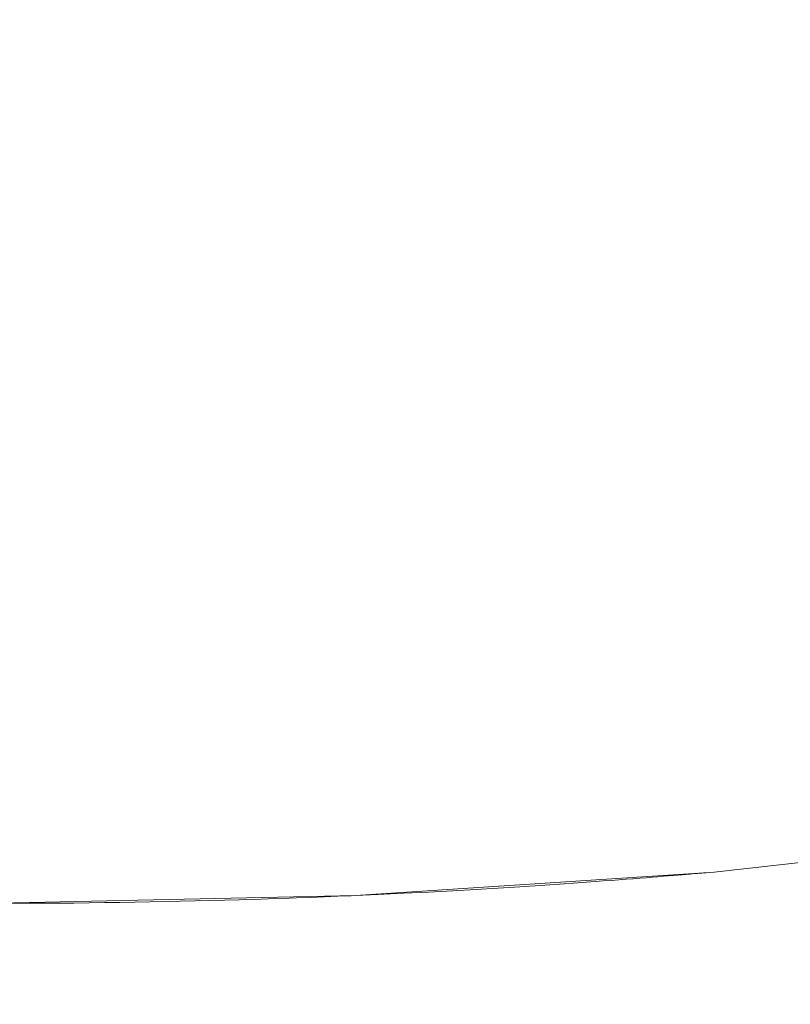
# Model space of a CAD drawing. Header units: millimetres. Extents: x -566 to 589, y -589 to 566.
# Tile 71 of 88: x -500.25 to -496.99, y 464.77 to 468.94. Entities that reach past the tile are written whole.
import ezdxf

# ---------------------------------------------------------------- set-up
doc = ezdxf.new("R2010")
doc.units = ezdxf.units.MM
doc.header["$LTSCALE"] = 50
doc.layers.add('ENERGY LIGHT RTP', color=7, linetype='Continuous', lineweight=5)

msp = doc.modelspace()

# ---------------------------------------------------------------- linework, layer by layer
at = {"layer": 'ENERGY LIGHT RTP', "color": 7, "linetype": 'Continuous', "lineweight": 5, "transparency": 33554687}
for points, invisible_edges in [([(-500.2837, 465.2001, 3878.9993), (-500.2182, 465.2002, 3878.9971), (-500.2182, 534.7998, 3878.9971), (-500.2835, 534.7999, 3878.9993)], 10), ([(-500.2837, 534.7999, 3873.0007), (-500.2182, 534.7998, 3873.0029), (-500.2182, 465.2002, 3873.0029), (-500.2835, 465.2001, 3873.0007)], 10), ([(-500.1528, 465.2006, 3873.0064), (-500.2182, 534.7998, 3873.0029), (-500.1529, 534.7994, 3873.0064)], 9), ([(-500.1528, 465.2006, 3873.0064), (-500.2182, 465.2002, 3873.0029), (-500.2182, 534.7998, 3873.0029)], 10), ([(-500.1528, 534.7994, 3878.9936), (-500.2182, 534.7998, 3878.9971), (-500.2182, 465.2002, 3878.9971)], 10), ([(-500.1528, 534.7994, 3878.9936), (-500.2182, 465.2002, 3878.9971), (-500.1529, 465.2006, 3878.9936)], 9), ([(-500.1529, 465.2006, 3878.9936), (-500.0876, 465.201, 3878.9886), (-500.0876, 534.799, 3878.9886), (-500.1528, 534.7994, 3878.9936)], 10), ([(-500.1529, 534.7994, 3873.0064), (-500.0876, 534.799, 3873.0114), (-500.0876, 465.201, 3873.0114), (-500.1528, 465.2006, 3873.0064)], 10), ([(-500.0224, 465.2015, 3873.0178), (-500.0876, 534.799, 3873.0114), (-500.0225, 534.7985, 3873.0178)], 9), ([(-500.0224, 465.2015, 3873.0178), (-500.0876, 465.201, 3873.0114), (-500.0876, 534.799, 3873.0114)], 10), ([(-500.0224, 534.7985, 3878.9822), (-500.0876, 534.799, 3878.9886), (-500.0876, 465.201, 3878.9886)], 10), ([(-500.0224, 534.7985, 3878.9822), (-500.0876, 465.201, 3878.9886), (-500.0225, 465.2015, 3878.9822)], 9), ([(-500.0225, 465.2015, 3878.9822), (-499.9575, 465.2022, 3878.9743), (-499.9575, 534.7978, 3878.9743), (-500.0224, 534.7985, 3878.9822)], 10), ([(-500.0225, 534.7985, 3873.0178), (-499.9575, 534.7978, 3873.0257), (-499.9575, 465.2022, 3873.0257), (-500.0224, 465.2015, 3873.0178)], 10), ([(-499.9575, 534.7978, 3878.9743), (-499.9575, 465.2022, 3878.9743), (-499.8926, 465.203, 3878.9651)], 9), ([(-499.9575, 465.2022, 3873.0257), (-499.9575, 534.7978, 3873.0257), (-499.8926, 534.797, 3873.0349)], 9), ([(-499.8927, 534.797, 3878.9651), (-499.9575, 534.7978, 3878.9743), (-499.8926, 465.203, 3878.9651)], 10), ([(-499.8927, 465.203, 3873.0349), (-499.9575, 465.2022, 3873.0257), (-499.8926, 534.797, 3873.0349)], 10), ([(-499.8926, 465.203, 3878.9651), (-499.8281, 465.2039, 3878.9544), (-499.8281, 534.7961, 3878.9544), (-499.8927, 534.797, 3878.9651)], 10), ([(-499.8926, 534.797, 3873.0349), (-499.8281, 534.7961, 3873.0456), (-499.8281, 465.2039, 3873.0456), (-499.8927, 465.203, 3873.0349)], 10), ([(-499.8281, 534.7961, 3878.9544), (-499.8281, 465.2039, 3878.9544), (-499.7637, 465.2049, 3878.9423)], 9), ([(-499.8281, 465.2039, 3873.0456), (-499.8281, 534.7961, 3873.0456), (-499.7637, 534.7951, 3873.0577)], 9), ([(-499.7638, 534.7951, 3878.9424), (-499.8281, 534.7961, 3878.9544), (-499.7637, 465.2049, 3878.9423)], 10), ([(-499.7638, 465.2049, 3873.0576), (-499.8281, 465.2039, 3873.0456), (-499.7637, 534.7951, 3873.0577)], 10), ([(-499.7637, 465.2049, 3878.9423), (-499.6997, 465.2061, 3878.9289), (-499.6997, 534.7939, 3878.9289), (-499.7638, 534.7951, 3878.9424)], 10), ([(-499.7637, 534.7951, 3873.0577), (-499.6997, 534.7939, 3873.0711), (-499.6997, 465.2061, 3873.0711), (-499.7638, 465.2049, 3873.0576)], 10), ([(-499.6997, 534.7939, 3878.9289), (-499.6997, 465.2061, 3878.9289), (-499.636, 465.2073, 3878.914)], 9), ([(-499.6997, 465.2061, 3873.0711), (-499.6997, 534.7939, 3873.0711), (-499.636, 534.7927, 3873.086)], 9), ([(-499.6361, 534.7927, 3878.914), (-499.6997, 534.7939, 3878.9289), (-499.636, 465.2073, 3878.914)], 10), ([(-499.6361, 465.2073, 3873.086), (-499.6997, 465.2061, 3873.0711), (-499.636, 534.7927, 3873.086)], 10), ([(-499.636, 465.2073, 3878.914), (-499.5726, 465.2087, 3878.8978), (-499.5726, 534.7913, 3878.8978), (-499.6361, 534.7927, 3878.914)], 10), ([(-499.636, 534.7927, 3873.086), (-499.5726, 534.7913, 3873.1022), (-499.5726, 465.2087, 3873.1022), (-499.6361, 465.2073, 3873.086)], 10), ([(-499.5726, 534.7913, 3878.8978), (-499.5726, 465.2087, 3878.8978), (-499.5096, 465.2101, 3878.8801)], 9), ([(-499.5726, 465.2087, 3873.1022), (-499.5726, 534.7913, 3873.1022), (-499.5096, 534.7899, 3873.1199)], 9), ([(-499.5097, 534.7899, 3878.8802), (-499.5726, 534.7913, 3878.8978), (-499.5096, 465.2101, 3878.8801)], 10), ([(-499.5097, 465.2101, 3873.1198), (-499.5726, 465.2087, 3873.1022), (-499.5096, 534.7899, 3873.1199)], 10), ([(-499.5096, 465.2101, 3878.8801), (-499.4469, 465.2117, 3878.8612), (-499.4469, 534.7883, 3878.8612), (-499.5097, 534.7899, 3878.8802)], 10), ([(-499.5096, 534.7899, 3873.1199), (-499.4469, 534.7883, 3873.1388), (-499.4469, 465.2117, 3873.1388), (-499.5097, 465.2101, 3873.1198)], 10), ([(-499.4469, 534.7883, 3878.8612), (-499.4469, 465.2117, 3878.8612), (-499.3848, 465.2134, 3878.8408)], 9), ([(-499.4469, 465.2117, 3873.1388), (-499.4469, 534.7883, 3873.1388), (-499.3848, 534.7866, 3873.1592)], 9), ([(-499.3848, 534.7866, 3878.8408), (-499.4469, 534.7883, 3878.8612), (-499.3848, 465.2134, 3878.8408)], 10), ([(-499.3848, 465.2134, 3873.1592), (-499.4469, 465.2117, 3873.1388), (-499.3848, 534.7866, 3873.1592)], 10), ([(-499.3848, 465.2134, 3878.8408), (-499.323, 465.2151, 3878.8191), (-499.323, 534.7849, 3878.8191), (-499.3848, 534.7866, 3878.8408)], 10), ([(-499.3848, 534.7866, 3873.1592), (-499.323, 534.7849, 3873.1809), (-499.323, 465.2151, 3873.1809), (-499.3848, 465.2134, 3873.1592)], 10), ([(-499.2617, 465.217, 3873.204), (-499.323, 534.7849, 3873.1809), (-499.2618, 534.783, 3873.204)], 9), ([(-499.2617, 465.217, 3873.204), (-499.323, 465.2151, 3873.1809), (-499.323, 534.7849, 3873.1809)], 10), ([(-499.2617, 534.783, 3878.796), (-499.323, 534.7849, 3878.8191), (-499.323, 465.2151, 3878.8191)], 10), ([(-499.2617, 534.783, 3878.796), (-499.323, 465.2151, 3878.8191), (-499.2618, 465.217, 3878.796)], 9), ([(-499.2618, 465.217, 3878.796), (-499.201, 465.2189, 3878.7716), (-499.201, 534.7811, 3878.7716), (-499.2617, 534.783, 3878.796)], 10), ([(-499.2618, 534.783, 3873.204), (-499.201, 534.7811, 3873.2284), (-499.201, 465.2189, 3873.2284), (-499.2617, 465.217, 3873.204)], 10), ([(-499.1408, 465.221, 3873.2541), (-499.201, 534.7811, 3873.2284), (-499.1409, 534.779, 3873.254)], 9), ([(-499.1408, 465.221, 3873.2541), (-499.201, 465.2189, 3873.2284), (-499.201, 534.7811, 3873.2284)], 10), ([(-499.1408, 534.779, 3878.7459), (-499.201, 534.7811, 3878.7716), (-499.201, 465.2189, 3878.7716)], 10), ([(-499.1408, 534.779, 3878.7459), (-499.201, 465.2189, 3878.7716), (-499.1409, 465.221, 3878.746)], 9), ([(-499.1409, 465.221, 3878.746), (-499.0812, 465.2231, 3878.7189), (-499.0812, 534.7769, 3878.7189), (-499.1408, 534.779, 3878.7459)], 10), ([(-499.1409, 534.779, 3873.254), (-499.0812, 534.7769, 3873.2811), (-499.0812, 465.2231, 3873.2811), (-499.1408, 465.221, 3873.2541)], 10), ([(-499.0812, 534.7769, 3878.7189), (-499.0812, 465.2231, 3878.7189), (-499.0221, 465.2253, 3878.6906)], 9), ([(-499.0812, 465.2231, 3873.2811), (-499.0812, 534.7769, 3873.2811), (-499.0221, 534.7747, 3873.3094)], 9), ([(-499.0222, 534.7747, 3878.6906), (-499.0812, 534.7769, 3878.7189), (-499.0221, 465.2253, 3878.6906)], 10), ([(-499.0222, 465.2253, 3873.3094), (-499.0812, 465.2231, 3873.2811), (-499.0221, 534.7747, 3873.3094)], 10), ([(-499.0221, 465.2253, 3878.6906), (-498.9638, 465.2276, 3878.661), (-498.9638, 534.7724, 3878.661), (-499.0222, 534.7747, 3878.6906)], 10), ([(-499.0221, 534.7747, 3873.3094), (-498.9638, 534.7724, 3873.339), (-498.9638, 465.2276, 3873.339), (-499.0222, 465.2253, 3873.3094)], 10), ([(-498.9061, 465.2299, 3873.3698), (-498.9638, 534.7724, 3873.339), (-498.906, 534.7701, 3873.3699)], 9), ([(-498.9061, 465.2299, 3873.3698), (-498.9638, 465.2276, 3873.339), (-498.9638, 534.7724, 3873.339)], 10), ([(-498.9061, 534.7701, 3878.6302), (-498.9638, 534.7724, 3878.661), (-498.9638, 465.2276, 3878.661)], 10), ([(-498.9061, 534.7701, 3878.6302), (-498.9638, 465.2276, 3878.661), (-498.906, 465.2299, 3878.6301)], 9), ([(-498.9061, 534.7701, 3878.6302), (-498.906, 465.2299, 3878.6301), (-498.8492, 465.2324, 3878.5979)], 9), ([(-498.8492, 465.2324, 3878.5979), (-498.8491, 534.7677, 3878.5981), (-498.9061, 534.7701, 3878.6302)], 9), ([(-498.9061, 465.2299, 3873.3698), (-498.906, 534.7701, 3873.3699), (-498.8492, 534.7676, 3873.4021)], 9), ([(-498.8492, 534.7676, 3873.4021), (-498.8491, 465.2323, 3873.4019), (-498.9061, 465.2299, 3873.3698)], 9), ([(-498.8311, 534.7669, 3878.5876), (-498.8491, 534.7677, 3878.5981), (-498.8492, 465.2324, 3878.5979)], 10), ([(-498.8311, 465.2331, 3873.4124), (-498.8492, 534.7676, 3873.4021), (-498.8311, 534.7669, 3873.4124)], 9), ([(-498.8311, 465.2331, 3873.4124), (-498.8491, 465.2323, 3873.4019), (-498.8492, 534.7676, 3873.4021)], 10), ([(-498.8311, 534.7669, 3878.5876), (-498.8492, 465.2324, 3878.5979), (-498.8311, 465.2331, 3878.5876)], 9), ([(-498.8311, 465.2331, 3878.5876), (-498.7372, 465.2374, 3878.5302), (-498.7372, 534.7626, 3878.5302), (-498.8311, 534.7669, 3878.5876)], 10), ([(-498.8311, 534.7669, 3873.4124), (-498.7372, 534.7626, 3873.4698), (-498.7372, 465.2374, 3873.4698), (-498.8311, 465.2331, 3873.4124)], 10), ([(-498.7372, 465.2374, 3873.4698), (-498.7372, 534.7626, 3873.4698), (-498.6283, 534.7574, 3873.5425), (-498.6283, 465.2426, 3873.5425)], 5), ([(-498.6283, 465.2426, 3878.4575), (-498.6283, 534.7574, 3878.4575), (-498.7372, 534.7626, 3878.5302), (-498.7372, 465.2374, 3878.5302)], 5), ([(-498.6283, 465.2426, 3873.5425), (-498.6283, 534.7574, 3873.5425), (-498.5228, 534.752, 3873.6199), (-498.5228, 465.248, 3873.6199)], 5), ([(-498.5228, 465.248, 3878.3801), (-498.5228, 534.752, 3878.3801), (-498.6283, 534.7574, 3878.4575), (-498.6283, 465.2426, 3878.4575)], 5), ([(-498.5228, 465.248, 3873.6199), (-498.5228, 534.752, 3873.6199), (-498.4207, 534.7465, 3873.7019), (-498.4207, 465.2535, 3873.7019)], 5), ([(-498.4207, 465.2535, 3878.2981), (-498.4207, 534.7465, 3878.2981), (-498.5228, 534.752, 3878.3801), (-498.5228, 465.248, 3878.3801)], 5), ([(-498.4207, 465.2535, 3873.7019), (-498.4207, 534.7465, 3873.7019), (-498.3223, 534.7409, 3873.7882), (-498.3223, 465.2591, 3873.7882)], 5), ([(-498.3223, 465.2591, 3878.2118), (-498.3223, 534.7409, 3878.2118), (-498.4207, 534.7465, 3878.2981), (-498.4207, 465.2535, 3878.2981)], 5), ([(-498.3223, 465.2591, 3873.7882), (-498.3223, 534.7409, 3873.7882), (-498.2277, 534.7353, 3873.8787), (-498.2277, 465.2647, 3873.8787)], 5), ([(-498.2277, 465.2647, 3878.1213), (-498.2277, 534.7353, 3878.1213), (-498.3223, 534.7409, 3878.2118), (-498.3223, 465.2591, 3878.2118)], 5), ([(-498.2277, 465.2647, 3873.8787), (-498.2277, 534.7353, 3873.8787), (-498.1372, 534.7296, 3873.9732), (-498.1372, 465.2704, 3873.9732)], 5), ([(-498.1372, 465.2704, 3878.0268), (-498.1372, 534.7296, 3878.0268), (-498.2277, 534.7353, 3878.1213), (-498.2277, 465.2647, 3878.1213)], 5), ([(-498.1372, 465.2704, 3873.9732), (-498.1372, 534.7296, 3873.9732), (-498.0509, 534.724, 3874.0716), (-498.0509, 465.276, 3874.0716)], 5), ([(-498.0509, 465.276, 3877.9284), (-498.0509, 534.724, 3877.9284), (-498.1372, 534.7296, 3878.0268), (-498.1372, 465.2704, 3878.0268)], 5), ([(-498.0509, 465.276, 3874.0716), (-498.0509, 534.724, 3874.0716), (-497.969, 534.7185, 3874.1737), (-497.969, 465.2815, 3874.1737)], 5), ([(-497.969, 465.2815, 3877.8263), (-497.969, 534.7185, 3877.8263), (-498.0509, 534.724, 3877.9284), (-498.0509, 465.276, 3877.9284)], 5), ([(-497.969, 465.2815, 3874.1737), (-497.969, 534.7185, 3874.1737), (-497.8916, 534.7131, 3874.2793), (-497.8916, 465.2869, 3874.2793)], 5), ([(-497.8916, 465.2869, 3877.7207), (-497.8916, 534.7131, 3877.7207), (-497.969, 534.7185, 3877.8263), (-497.969, 465.2815, 3877.8263)], 5), ([(-497.8916, 465.2869, 3874.2793), (-497.8916, 534.7131, 3874.2793), (-497.8189, 534.7079, 3874.3881), (-497.8189, 465.2921, 3874.3881)], 5), ([(-497.8189, 465.2921, 3877.6119), (-497.8189, 534.7079, 3877.6119), (-497.8916, 534.7131, 3877.7207), (-497.8916, 465.2869, 3877.7207)], 5), ([(-497.7843, 465.2946, 3874.4438), (-497.8189, 534.7079, 3874.3881), (-497.7844, 534.7054, 3874.4436)], 9), ([(-497.7843, 465.2946, 3874.4438), (-497.8189, 465.2921, 3874.3881), (-497.8189, 534.7079, 3874.3881)], 10), ([(-497.7843, 534.7054, 3877.5562), (-497.8189, 534.7079, 3877.6119), (-497.8189, 465.2921, 3877.6119)], 10), ([(-497.7843, 534.7054, 3877.5562), (-497.8189, 465.2921, 3877.6119), (-497.7844, 465.2946, 3877.5564)], 9), ([(-497.7844, 465.2946, 3877.5564), (-497.751, 534.7029, 3877.5), (-497.7843, 534.7054, 3877.5562)], 9), ([(-497.7844, 534.7054, 3874.4436), (-497.751, 465.2971, 3874.5), (-497.7843, 465.2946, 3874.4438)], 9), ([(-497.7844, 534.7054, 3874.4436), (-497.751, 534.7029, 3874.5), (-497.751, 465.2971, 3874.5)], 10), ([(-497.7844, 465.2946, 3877.5564), (-497.751, 465.2971, 3877.5), (-497.751, 534.7029, 3877.5)], 10), ([(-497.7188, 465.2995, 3874.5571), (-497.751, 534.7029, 3874.5), (-497.7189, 534.7005, 3874.557)], 9), ([(-497.7188, 465.2995, 3874.5571), (-497.751, 465.2971, 3874.5), (-497.751, 534.7029, 3874.5)], 10), ([(-497.7188, 534.7005, 3877.4429), (-497.751, 534.7029, 3877.5), (-497.751, 465.2971, 3877.5)], 10), ([(-497.7188, 534.7005, 3877.4429), (-497.751, 465.2971, 3877.5), (-497.7189, 465.2995, 3877.443)], 9), ([(-497.7189, 465.2995, 3877.443), (-497.688, 534.6981, 3877.3852), (-497.7188, 534.7005, 3877.4429)], 9), ([(-497.7189, 534.7005, 3874.557), (-497.688, 465.3019, 3874.6148), (-497.7188, 465.2995, 3874.5571)], 9), ([(-497.7189, 534.7005, 3874.557), (-497.688, 534.6981, 3874.6148), (-497.688, 465.3019, 3874.6148)], 10), ([(-497.7189, 465.2995, 3877.443), (-497.688, 465.3019, 3877.3852), (-497.688, 534.6981, 3877.3852)], 10), ([(-497.6584, 465.3042, 3874.6732), (-497.688, 534.6981, 3874.6148), (-497.6585, 534.6958, 3874.6731)], 9), ([(-497.6584, 465.3042, 3874.6732), (-497.688, 465.3019, 3874.6148), (-497.688, 534.6981, 3874.6148)], 10), ([(-497.6584, 534.6958, 3877.3268), (-497.688, 534.6981, 3877.3852), (-497.688, 465.3019, 3877.3852)], 10), ([(-497.6584, 534.6958, 3877.3268), (-497.688, 465.3019, 3877.3852), (-497.6585, 465.3042, 3877.3269)], 9), ([(-497.6585, 465.3042, 3877.3269), (-497.6301, 534.6936, 3877.2679), (-497.6584, 534.6958, 3877.3268)], 9), ([(-497.6585, 534.6958, 3874.6731), (-497.6301, 465.3064, 3874.7321), (-497.6584, 465.3042, 3874.6732)], 9), ([(-497.6585, 534.6958, 3874.6731), (-497.6301, 534.6936, 3874.7321), (-497.6301, 465.3064, 3874.7321)], 10), ([(-497.6585, 465.3042, 3877.3269), (-497.6301, 465.3064, 3877.2679), (-497.6301, 534.6936, 3877.2679)], 10), ([(-497.6031, 534.6915, 3877.2082), (-497.6301, 534.6936, 3877.2679), (-497.6301, 465.3064, 3877.2679)], 10), ([(-497.6031, 465.3085, 3874.7918), (-497.6301, 534.6936, 3874.7321), (-497.6031, 534.6915, 3874.7918)], 9), ([(-497.6031, 465.3085, 3874.7918), (-497.6301, 465.3064, 3874.7321), (-497.6301, 534.6936, 3874.7321)], 10), ([(-497.6031, 534.6915, 3877.2082), (-497.6301, 465.3064, 3877.2679), (-497.6031, 465.3085, 3877.2082)], 9), ([(-497.6031, 465.3085, 3877.2082), (-497.5774, 534.6895, 3877.1481), (-497.6031, 534.6915, 3877.2082)], 9), ([(-497.6031, 534.6915, 3874.7918), (-497.5774, 465.3105, 3874.8519), (-497.6031, 465.3085, 3874.7918)], 9), ([(-497.6031, 534.6915, 3874.7918), (-497.5774, 534.6895, 3874.8519), (-497.5774, 465.3105, 3874.8519)], 10), ([(-497.6031, 465.3085, 3877.2082), (-497.5774, 465.3105, 3877.1481), (-497.5774, 534.6895, 3877.1481)], 10), ([(-497.553, 534.6875, 3877.0873), (-497.5774, 534.6895, 3877.1481), (-497.5774, 465.3105, 3877.1481)], 10), ([(-497.553, 465.3125, 3874.9127), (-497.5774, 534.6895, 3874.8519), (-497.553, 534.6875, 3874.9127)], 9), ([(-497.553, 465.3125, 3874.9127), (-497.5774, 465.3105, 3874.8519), (-497.5774, 534.6895, 3874.8519)], 10), ([(-497.553, 534.6875, 3877.0873), (-497.5774, 465.3105, 3877.1481), (-497.553, 465.3125, 3877.0873)], 9), ([(-497.553, 465.3125, 3877.0873), (-497.53, 534.6856, 3877.0261), (-497.553, 534.6875, 3877.0873)], 9), ([(-497.553, 534.6875, 3874.9127), (-497.53, 465.3144, 3874.9739), (-497.553, 465.3125, 3874.9127)], 9), ([(-497.553, 534.6875, 3874.9127), (-497.53, 534.6856, 3874.9739), (-497.53, 465.3144, 3874.9739)], 10), ([(-497.553, 465.3125, 3877.0873), (-497.53, 465.3144, 3877.0261), (-497.53, 534.6856, 3877.0261)], 10), ([(-497.5083, 534.6839, 3876.9644), (-497.53, 534.6856, 3877.0261), (-497.53, 465.3144, 3877.0261)], 10), ([(-497.5083, 465.3161, 3875.0356), (-497.53, 534.6856, 3874.9739), (-497.5083, 534.6839, 3875.0357)], 9), ([(-497.5083, 465.3161, 3875.0356), (-497.53, 465.3144, 3874.9739), (-497.53, 534.6856, 3874.9739)], 10), ([(-497.5083, 534.6839, 3876.9644), (-497.53, 465.3144, 3877.0261), (-497.5083, 465.3161, 3876.9643)], 9), ([(-497.5083, 465.3161, 3876.9643), (-497.4879, 534.6822, 3876.9021), (-497.5083, 534.6839, 3876.9644)], 9), ([(-497.5083, 534.6839, 3875.0357), (-497.4879, 465.3178, 3875.0979), (-497.5083, 465.3161, 3875.0356)], 9), ([(-497.5083, 534.6839, 3875.0357), (-497.4879, 534.6822, 3875.0979), (-497.4879, 465.3178, 3875.0979)], 10), ([(-497.5083, 465.3161, 3876.9643), (-497.4879, 465.3178, 3876.9021), (-497.4879, 534.6822, 3876.9021)], 10), ([(-497.4689, 534.6806, 3876.8396), (-497.4879, 534.6822, 3876.9021), (-497.4879, 465.3178, 3876.9021)], 10), ([(-497.4689, 465.3194, 3875.1604), (-497.4879, 534.6822, 3875.0979), (-497.4689, 534.6806, 3875.1605)], 9), ([(-497.4689, 465.3194, 3875.1604), (-497.4879, 465.3178, 3875.0979), (-497.4879, 534.6822, 3875.0979)], 10), ([(-497.4689, 534.6806, 3876.8396), (-497.4879, 465.3178, 3876.9021), (-497.4689, 465.3194, 3876.8395)], 9), ([(-497.4689, 465.3194, 3876.8395), (-497.4513, 534.6791, 3876.7765), (-497.4689, 534.6806, 3876.8396)], 9), ([(-497.4689, 534.6806, 3875.1605), (-497.4513, 465.3209, 3875.2235), (-497.4689, 465.3194, 3875.1604)], 9), ([(-497.4689, 534.6806, 3875.1605), (-497.4513, 534.6791, 3875.2235), (-497.4513, 465.3209, 3875.2235)], 10), ([(-497.4689, 465.3194, 3876.8395), (-497.4513, 465.3209, 3876.7765), (-497.4513, 534.6791, 3876.7765)], 10), ([(-497.4351, 534.6778, 3876.7131), (-497.4513, 534.6791, 3876.7765), (-497.4513, 465.3209, 3876.7765)], 10), ([(-497.4351, 465.3222, 3875.2869), (-497.4513, 534.6791, 3875.2235), (-497.435, 534.6778, 3875.2869)], 9), ([(-497.4351, 465.3222, 3875.2869), (-497.4513, 465.3209, 3875.2235), (-497.4513, 534.6791, 3875.2235)], 10), ([(-497.4351, 534.6778, 3876.7131), (-497.4513, 465.3209, 3876.7765), (-497.435, 465.3222, 3876.7131)], 9), ([(-497.435, 465.3222, 3876.7131), (-497.4202, 534.6765, 3876.6493), (-497.4351, 534.6778, 3876.7131)], 9), ([(-497.435, 534.6778, 3875.2869), (-497.4202, 465.3235, 3875.3507), (-497.4351, 465.3222, 3875.2869)], 9), ([(-497.435, 534.6778, 3875.2869), (-497.4202, 534.6765, 3875.3507), (-497.4202, 465.3235, 3875.3507)], 10), ([(-497.435, 465.3222, 3876.7131), (-497.4202, 465.3235, 3876.6493), (-497.4202, 534.6765, 3876.6493)], 10), ([(-497.4067, 465.3246, 3875.4148), (-497.4202, 534.6765, 3875.3507), (-497.4067, 534.6754, 3875.4147)], 9), ([(-497.4067, 465.3246, 3875.4148), (-497.4202, 465.3235, 3875.3507), (-497.4202, 534.6765, 3875.3507)], 10), ([(-497.4067, 534.6754, 3876.5852), (-497.4202, 534.6765, 3876.6493), (-497.4202, 465.3235, 3876.6493)], 10), ([(-497.4067, 534.6754, 3876.5852), (-497.4202, 465.3235, 3876.6493), (-497.4067, 465.3246, 3876.5853)], 9), ([(-497.4067, 465.3246, 3876.5853), (-497.3946, 534.6744, 3876.5209), (-497.4067, 534.6754, 3876.5852)], 9), ([(-497.4067, 534.6754, 3875.4147), (-497.3946, 465.3256, 3875.4791), (-497.4067, 465.3246, 3875.4148)], 9), ([(-497.4067, 534.6754, 3875.4147), (-497.3946, 534.6744, 3875.4791), (-497.3946, 465.3256, 3875.4791)], 10), ([(-497.4067, 465.3246, 3876.5853), (-497.3946, 465.3256, 3876.5209), (-497.3946, 534.6744, 3876.5209)], 10), ([(-497.384, 465.3265, 3875.5437), (-497.3946, 534.6744, 3875.4791), (-497.384, 534.6735, 3875.5435)], 9), ([(-497.384, 465.3265, 3875.5437), (-497.3946, 465.3256, 3875.4791), (-497.3946, 534.6744, 3875.4791)], 10), ([(-497.384, 534.6735, 3876.4563), (-497.3946, 534.6744, 3876.5209), (-497.3946, 465.3256, 3876.5209)], 10), ([(-497.384, 534.6735, 3876.4563), (-497.3946, 465.3256, 3876.5209), (-497.384, 465.3265, 3876.4565)], 9), ([(-497.384, 465.3265, 3876.4565), (-497.3747, 534.6727, 3876.3916), (-497.384, 534.6735, 3876.4563)], 9), ([(-497.384, 534.6735, 3875.5435), (-497.3747, 465.3273, 3875.6084), (-497.384, 465.3265, 3875.5437)], 9), ([(-497.384, 534.6735, 3875.5435), (-497.3747, 534.6727, 3875.6084), (-497.3747, 465.3273, 3875.6084)], 10), ([(-497.384, 465.3265, 3876.4565), (-497.3747, 465.3273, 3876.3916), (-497.3747, 534.6727, 3876.3916)], 10), ([(-497.3669, 465.328, 3875.6734), (-497.3747, 534.6727, 3875.6084), (-497.3669, 534.672, 3875.6734)], 9), ([(-497.3669, 465.328, 3875.6734), (-497.3747, 465.3273, 3875.6084), (-497.3747, 534.6727, 3875.6084)], 10), ([(-497.3669, 534.672, 3876.3266), (-497.3747, 534.6727, 3876.3916), (-497.3747, 465.3273, 3876.3916)], 10), ([(-497.3669, 534.672, 3876.3266), (-497.3747, 465.3273, 3876.3916), (-497.3669, 465.328, 3876.3266)], 9), ([(-497.3669, 465.328, 3876.3266), (-497.3605, 534.6714, 3876.2615), (-497.3669, 534.672, 3876.3266)], 9), ([(-497.3669, 534.672, 3875.6734), (-497.3605, 465.3286, 3875.7385), (-497.3669, 465.328, 3875.6734)], 9), ([(-497.3669, 534.672, 3875.6734), (-497.3605, 534.6714, 3875.7385), (-497.3605, 465.3286, 3875.7385)], 10), ([(-497.3669, 465.328, 3876.3266), (-497.3605, 465.3286, 3876.2615), (-497.3605, 534.6714, 3876.2615)], 10), ([(-497.3555, 534.671, 3876.1962), (-497.3605, 534.6714, 3876.2615), (-497.3605, 465.3286, 3876.2615)], 10), ([(-497.3555, 465.329, 3875.8038), (-497.3605, 534.6714, 3875.7385), (-497.3555, 534.671, 3875.8039)], 9), ([(-497.3555, 465.329, 3875.8038), (-497.3605, 465.3286, 3875.7385), (-497.3605, 534.6714, 3875.7385)], 10), ([(-497.3555, 534.671, 3876.1962), (-497.3605, 465.3286, 3876.2615), (-497.3555, 465.329, 3876.1961)], 9), ([(-497.3555, 465.329, 3876.1961), (-497.3519, 534.6707, 3876.1309), (-497.3555, 534.671, 3876.1962)], 9), ([(-497.3555, 534.671, 3875.8039), (-497.3519, 465.3293, 3875.8691), (-497.3555, 465.329, 3875.8038)], 9), ([(-497.3555, 534.671, 3875.8039), (-497.3519, 534.6707, 3875.8691), (-497.3519, 465.3293, 3875.8691)], 10), ([(-497.3555, 465.329, 3876.1961), (-497.3519, 465.3293, 3876.1309), (-497.3519, 534.6707, 3876.1309)], 10), ([(-497.3498, 534.6705, 3876.0655), (-497.3519, 534.6707, 3876.1309), (-497.3519, 465.3293, 3876.1309)], 10), ([(-497.3498, 465.3295, 3875.9345), (-497.3519, 534.6707, 3875.8691), (-497.3498, 534.6705, 3875.9346)], 9), ([(-497.3498, 465.3295, 3875.9345), (-497.3519, 465.3293, 3875.8691), (-497.3519, 534.6707, 3875.8691)], 10), ([(-497.3498, 534.6705, 3876.0655), (-497.3519, 465.3293, 3876.1309), (-497.3498, 465.3295, 3876.0654)], 9), ([(-497.3498, 465.3295, 3876.0654), (-497.3491, 534.6704, 3876), (-497.3498, 534.6705, 3876.0655)], 9), ([(-497.3498, 534.6705, 3875.9346), (-497.3491, 465.3296, 3876), (-497.3498, 465.3295, 3875.9345)], 9), ([(-497.3498, 534.6705, 3875.9346), (-497.3491, 534.6704, 3876), (-497.3491, 465.3296, 3876)], 10), ([(-497.3498, 465.3295, 3876.0654), (-497.3491, 465.3296, 3876), (-497.3491, 534.6704, 3876)], 10), ([(-498.6472, 461.0221, 3796.985), (-500.3491, 460.985, 3796.985), (-502.0509, 461.0221, 3796.985), (-500.3491, 500, 3796.985)], 12), ([(-502.0502, 461.0371, 3799.985), (-500.3491, 461, 3799.985), (-498.6479, 461.0371, 3799.985), (-500.3491, 500, 3799.985)], 12), ([(-498.6479, 461.0371, 3799.985), (-496.95, 461.1484, 3799.985), (-495.2585, 461.3336, 3799.985), (-500.3491, 500, 3799.985)], 12), ([(-495.2585, 461.3336, 3799.985), (-493.5768, 461.5925, 3799.985), (-491.9079, 461.9244, 3799.985), (-500.3491, 500, 3799.985)], 12), ([(-491.9079, 461.9244, 3799.985), (-490.2551, 462.3289, 3799.985), (-488.6215, 462.805, 3799.985), (-500.3491, 500, 3799.985)], 12), ([(-488.6215, 462.805, 3799.985), (-487.0103, 463.352, 3799.985), (-485.4244, 463.9687, 3799.985), (-500.3491, 500, 3799.985)], 12), ([(-485.4244, 463.9687, 3799.985), (-483.8669, 464.654, 3799.985), (-482.3408, 465.4065, 3799.985), (-500.3491, 500, 3799.985)], 12), ([(-482.3408, 465.4065, 3799.985), (-480.849, 466.225, 3799.985), (-479.3944, 467.1077, 3799.985), (-500.3491, 500, 3799.985)], 12), ([(-479.3944, 467.1077, 3799.985), (-477.9796, 468.053, 3799.985), (-476.6073, 469.0592, 3799.985), (-500.3491, 500, 3799.985)], 12), ([(-476.5982, 469.0473, 3796.985), (-477.971, 468.0408, 3796.985), (-479.3863, 467.0951, 3796.985), (-500.3491, 500, 3796.985)], 12), ([(-479.3863, 467.0951, 3796.985), (-480.8415, 466.212, 3796.985), (-482.3339, 465.3932, 3796.985), (-500.3491, 500, 3796.985)], 12), ([(-482.3339, 465.3932, 3796.985), (-483.8606, 464.6404, 3796.985), (-485.4187, 463.9548, 3796.985), (-500.3491, 500, 3796.985)], 12), ([(-485.4187, 463.9548, 3796.985), (-487.0051, 463.3379, 3796.985), (-488.617, 462.7907, 3796.985), (-500.3491, 500, 3796.985)], 12), ([(-488.617, 462.7907, 3796.985), (-490.2512, 462.3144, 3796.985), (-491.9047, 461.9098, 3796.985), (-500.3491, 500, 3796.985)], 12), ([(-491.9047, 461.9098, 3796.985), (-493.5742, 461.5777, 3796.985), (-495.2566, 461.3187, 3796.985), (-500.3491, 500, 3796.985)], 12), ([(-495.2566, 461.3187, 3796.985), (-496.9487, 461.1334, 3796.985), (-498.6472, 461.0221, 3796.985), (-500.3491, 500, 3796.985)], 12), ([(-497.316, 465.3324, 3800), (-497.316, 465.3324, 3886), (-495.8067, 465.4977, 3886), (-495.8067, 465.4977, 3800)], 5), ([(-497.0371, 462.1446, 3886), (-495.3891, 462.3251, 3886), (-495.8067, 465.4977, 3886), (-497.316, 465.3324, 3886)], 10), ([(-497.316, 465.3324, 3800), (-495.8067, 465.4977, 3800), (-495.3891, 462.3251, 3800), (-497.0371, 462.1446, 3800)], 10), ([(-497.316, 465.3324, 3886), (-498.7372, 465.2374, 3878.5302), (-498.8311, 465.2331, 3878.5876)], 9), ([(-497.316, 465.3324, 3800), (-498.8311, 465.2331, 3800), (-498.8311, 465.2331, 3873.4124)], 10), ([(-498.8311, 465.2331, 3873.4124), (-498.7372, 465.2374, 3873.4698), (-497.316, 465.3324, 3800)], 10), ([(-498.8311, 465.2331, 3878.5876), (-498.8311, 465.2331, 3886), (-497.316, 465.3324, 3886)], 9), ([(-497.316, 465.3324, 3886), (-498.8311, 465.2331, 3886), (-498.6915, 462.0362, 3886), (-497.0371, 462.1446, 3886)], 10), ([(-497.0371, 462.1446, 3800), (-498.6915, 462.0362, 3800), (-498.8311, 465.2331, 3800), (-497.316, 465.3324, 3800)], 10), ([(-497.316, 465.3324, 3886), (-498.6283, 465.2426, 3878.4575), (-498.7372, 465.2374, 3878.5302)], 9), ([(-498.7372, 465.2374, 3873.4698), (-498.6283, 465.2426, 3873.5425), (-497.316, 465.3324, 3800)], 10), ([(-497.316, 465.3324, 3886), (-498.5228, 465.248, 3878.3801), (-498.6283, 465.2426, 3878.4575)], 9), ([(-498.6283, 465.2426, 3873.5425), (-498.5228, 465.248, 3873.6199), (-497.316, 465.3324, 3800)], 10), ([(-497.316, 465.3324, 3886), (-498.4207, 465.2535, 3878.2981), (-498.5228, 465.248, 3878.3801)], 9), ([(-498.5228, 465.248, 3873.6199), (-498.4207, 465.2535, 3873.7019), (-497.316, 465.3324, 3800)], 10), ([(-497.316, 465.3324, 3886), (-498.3223, 465.2591, 3878.2118), (-498.4207, 465.2535, 3878.2981)], 9), ([(-498.4207, 465.2535, 3873.7019), (-498.3223, 465.2591, 3873.7882), (-497.316, 465.3324, 3800)], 10), ([(-497.316, 465.3324, 3886), (-498.2277, 465.2647, 3878.1213), (-498.3223, 465.2591, 3878.2118)], 9), ([(-498.3223, 465.2591, 3873.7882), (-498.2277, 465.2647, 3873.8787), (-497.316, 465.3324, 3800)], 10), ([(-497.316, 465.3324, 3886), (-498.1372, 465.2704, 3878.0268), (-498.2277, 465.2647, 3878.1213)], 9), ([(-498.2277, 465.2647, 3873.8787), (-498.1372, 465.2704, 3873.9732), (-497.316, 465.3324, 3800)], 10), ([(-497.316, 465.3324, 3886), (-498.0509, 465.276, 3877.9284), (-498.1372, 465.2704, 3878.0268)], 9), ([(-498.1372, 465.2704, 3873.9732), (-498.0509, 465.276, 3874.0716), (-497.316, 465.3324, 3800)], 10), ([(-497.316, 465.3324, 3886), (-497.969, 465.2815, 3877.8263), (-498.0509, 465.276, 3877.9284)], 9), ([(-498.0509, 465.276, 3874.0716), (-497.969, 465.2815, 3874.1737), (-497.316, 465.3324, 3800)], 10), ([(-497.316, 465.3324, 3886), (-497.8916, 465.2869, 3877.7207), (-497.969, 465.2815, 3877.8263)], 9), ([(-497.969, 465.2815, 3874.1737), (-497.8916, 465.2869, 3874.2793), (-497.316, 465.3324, 3800)], 10), ([(-497.316, 465.3324, 3800), (-497.8916, 465.2869, 3874.2793), (-497.8189, 465.2921, 3874.3881)], 9), ([(-497.8189, 465.2921, 3877.6119), (-497.8916, 465.2869, 3877.7207), (-497.316, 465.3324, 3886)], 10), ([(-497.7844, 465.2946, 3877.5564), (-497.8189, 465.2921, 3877.6119), (-497.316, 465.3324, 3886)], 10), ([(-497.316, 465.3324, 3800), (-497.8189, 465.2921, 3874.3881), (-497.7843, 465.2946, 3874.4438)], 9), ([(-497.316, 465.3324, 3886), (-497.751, 465.2971, 3877.5), (-497.7844, 465.2946, 3877.5564)], 9), ([(-497.7843, 465.2946, 3874.4438), (-497.751, 465.2971, 3874.5), (-497.316, 465.3324, 3800)], 10), ([(-497.7189, 465.2995, 3877.443), (-497.751, 465.2971, 3877.5), (-497.316, 465.3324, 3886)], 10), ([(-497.751, 465.2971, 3874.5), (-497.7188, 465.2995, 3874.5571), (-497.316, 465.3324, 3800)], 10), ([(-497.316, 465.3324, 3886), (-497.688, 465.3019, 3877.3852), (-497.7189, 465.2995, 3877.443)], 9), ([(-497.316, 465.3324, 3800), (-497.7188, 465.2995, 3874.5571), (-497.688, 465.3019, 3874.6148)], 9), ([(-497.6585, 465.3042, 3877.3269), (-497.688, 465.3019, 3877.3852), (-497.316, 465.3324, 3886)], 10), ([(-497.688, 465.3019, 3874.6148), (-497.6584, 465.3042, 3874.6732), (-497.316, 465.3324, 3800)], 10), ([(-497.316, 465.3324, 3886), (-497.6301, 465.3064, 3877.2679), (-497.6585, 465.3042, 3877.3269)], 9), ([(-497.316, 465.3324, 3800), (-497.6584, 465.3042, 3874.6732), (-497.6301, 465.3064, 3874.7321)], 9), ([(-497.6031, 465.3085, 3877.2082), (-497.6301, 465.3064, 3877.2679), (-497.316, 465.3324, 3886)], 10), ([(-497.6301, 465.3064, 3874.7321), (-497.6031, 465.3085, 3874.7918), (-497.316, 465.3324, 3800)], 10), ([(-497.316, 465.3324, 3886), (-497.5774, 465.3105, 3877.1481), (-497.6031, 465.3085, 3877.2082)], 9), ([(-497.316, 465.3324, 3800), (-497.6031, 465.3085, 3874.7918), (-497.5774, 465.3105, 3874.8519)], 9), ([(-497.553, 465.3125, 3877.0873), (-497.5774, 465.3105, 3877.1481), (-497.316, 465.3324, 3886)], 10), ([(-497.5774, 465.3105, 3874.8519), (-497.553, 465.3125, 3874.9127), (-497.316, 465.3324, 3800)], 10), ([(-497.316, 465.3324, 3886), (-497.53, 465.3144, 3877.0261), (-497.553, 465.3125, 3877.0873)], 9), ([(-497.316, 465.3324, 3800), (-497.553, 465.3125, 3874.9127), (-497.53, 465.3144, 3874.9739)], 9), ([(-497.5083, 465.3161, 3876.9643), (-497.53, 465.3144, 3877.0261), (-497.316, 465.3324, 3886)], 10), ([(-497.53, 465.3144, 3874.9739), (-497.5083, 465.3161, 3875.0356), (-497.316, 465.3324, 3800)], 10), ([(-497.4879, 465.3178, 3876.9021), (-497.5083, 465.3161, 3876.9643), (-497.316, 465.3324, 3886)], 10), ([(-497.316, 465.3324, 3800), (-497.5083, 465.3161, 3875.0356), (-497.4879, 465.3178, 3875.0979)], 9), ([(-497.316, 465.3324, 3886), (-497.4689, 465.3194, 3876.8395), (-497.4879, 465.3178, 3876.9021)], 9), ([(-497.4879, 465.3178, 3875.0979), (-497.4689, 465.3194, 3875.1604), (-497.316, 465.3324, 3800)], 10), ([(-497.4513, 465.3209, 3876.7765), (-497.4689, 465.3194, 3876.8395), (-497.316, 465.3324, 3886)], 10), ([(-497.4689, 465.3194, 3875.1604), (-497.4513, 465.3209, 3875.2235), (-497.316, 465.3324, 3800)], 10), ([(-497.316, 465.3324, 3886), (-497.435, 465.3222, 3876.7131), (-497.4513, 465.3209, 3876.7765)], 9), ([(-497.4513, 465.3209, 3875.2235), (-497.4351, 465.3222, 3875.2869), (-497.316, 465.3324, 3800)], 10), ([(-497.4351, 465.3222, 3875.2869), (-497.4202, 465.3235, 3875.3507), (-497.316, 465.3324, 3800)], 10), ([(-497.316, 465.3324, 3886), (-497.4202, 465.3235, 3876.6493), (-497.435, 465.3222, 3876.7131)], 9), ([(-497.4067, 465.3246, 3876.5853), (-497.4202, 465.3235, 3876.6493), (-497.316, 465.3324, 3886)], 10), ([(-497.316, 465.3324, 3800), (-497.4202, 465.3235, 3875.3507), (-497.4067, 465.3246, 3875.4148)], 9), ([(-497.3946, 465.3256, 3876.5209), (-497.4067, 465.3246, 3876.5853), (-497.316, 465.3324, 3886)], 10), ([(-497.316, 465.3324, 3800), (-497.4067, 465.3246, 3875.4148), (-497.3946, 465.3256, 3875.4791)], 9), ([(-497.316, 465.3324, 3886), (-497.384, 465.3265, 3876.4565), (-497.3946, 465.3256, 3876.5209)], 9), ([(-497.3946, 465.3256, 3875.4791), (-497.384, 465.3265, 3875.5437), (-497.316, 465.3324, 3800)], 10), ([(-497.316, 465.3324, 3886), (-497.3747, 465.3273, 3876.3916), (-497.384, 465.3265, 3876.4565)], 9), ([(-497.316, 465.3324, 3800), (-497.384, 465.3265, 3875.5437), (-497.3747, 465.3273, 3875.6084)], 9), ([(-497.316, 465.3324, 3886), (-497.3669, 465.328, 3876.3266), (-497.3747, 465.3273, 3876.3916)], 9), ([(-497.3747, 465.3273, 3875.6084), (-497.3669, 465.328, 3875.6734), (-497.316, 465.3324, 3800)], 10), ([(-497.316, 465.3324, 3800), (-497.3669, 465.328, 3875.6734), (-497.3605, 465.3286, 3875.7385)], 9), ([(-497.3605, 465.3286, 3876.2615), (-497.3669, 465.328, 3876.3266), (-497.316, 465.3324, 3886)], 10), ([(-497.3605, 465.3286, 3875.7385), (-497.3555, 465.329, 3875.8038), (-497.316, 465.3324, 3800)], 10), ([(-497.3555, 465.329, 3876.1961), (-497.3605, 465.3286, 3876.2615), (-497.316, 465.3324, 3886)], 10), ([(-497.3519, 465.3293, 3876.1309), (-497.3555, 465.329, 3876.1961), (-497.316, 465.3324, 3886)], 10), ([(-497.316, 465.3324, 3800), (-497.3555, 465.329, 3875.8038), (-497.3519, 465.3293, 3875.8691)], 9), ([(-497.316, 465.3324, 3886), (-497.3498, 465.3295, 3876.0654), (-497.3519, 465.3293, 3876.1309)], 9), ([(-497.3519, 465.3293, 3875.8691), (-497.3498, 465.3295, 3875.9345), (-497.316, 465.3324, 3800)], 10), ([(-497.316, 465.3324, 3800), (-497.3498, 465.3295, 3875.9345), (-497.3491, 465.3296, 3876)], 9), ([(-497.3491, 465.3296, 3876), (-497.3498, 465.3295, 3876.0654), (-497.316, 465.3324, 3886)], 10), ([(-497.3491, 465.3296, 3876), (-497.316, 465.3324, 3886), (-497.316, 465.3324, 3800)], 11), ([(-498.8311, 465.2331, 3800), (-500.3491, 465.2, 3800), (-500.3491, 465.2, 3873)], 10), ([(-500.3491, 465.2, 3873), (-500.2835, 465.2001, 3873.0007), (-498.8311, 465.2331, 3800)], 10), ([(-500.1529, 465.2006, 3878.9936), (-500.3491, 465.2, 3886), (-498.8311, 465.2331, 3886)], 9), ([(-500.3491, 462, 3886), (-498.6915, 462.0362, 3886), (-498.8311, 465.2331, 3886), (-500.3491, 465.2, 3886)], 10), ([(-500.3491, 465.2, 3800), (-498.8311, 465.2331, 3800), (-498.6915, 462.0362, 3800), (-500.3491, 462, 3800)], 10), ([(-500.3491, 465.2, 3886), (-500.1529, 465.2006, 3878.9936), (-500.2182, 465.2002, 3878.9971)], 9), ([(-500.2182, 465.2002, 3878.9971), (-500.2837, 465.2001, 3878.9993), (-500.3491, 465.2, 3886)], 10), ([(-498.8311, 465.2331, 3800), (-500.2835, 465.2001, 3873.0007), (-500.2182, 465.2002, 3873.0029)], 9), ([(-500.2182, 465.2002, 3873.0029), (-500.1528, 465.2006, 3873.0064), (-498.8311, 465.2331, 3800)], 10), ([(-498.8311, 465.2331, 3886), (-500.0876, 465.201, 3878.9886), (-500.1529, 465.2006, 3878.9936)], 9), ([(-498.8311, 465.2331, 3800), (-500.1528, 465.2006, 3873.0064), (-500.0876, 465.201, 3873.0114)], 9), ([(-500.0876, 465.201, 3873.0114), (-500.0224, 465.2015, 3873.0178), (-498.8311, 465.2331, 3800)], 10), ([(-500.0225, 465.2015, 3878.9822), (-500.0876, 465.201, 3878.9886), (-498.8311, 465.2331, 3886)], 10), ([(-498.8311, 465.2331, 3886), (-499.9575, 465.2022, 3878.9743), (-500.0225, 465.2015, 3878.9822)], 9), ([(-498.8311, 465.2331, 3800), (-500.0224, 465.2015, 3873.0178), (-499.9575, 465.2022, 3873.0257)], 9), ([(-499.9575, 465.2022, 3873.0257), (-499.8927, 465.203, 3873.0349), (-498.8311, 465.2331, 3800)], 10), ([(-499.8926, 465.203, 3878.9651), (-499.9575, 465.2022, 3878.9743), (-498.8311, 465.2331, 3886)], 10), ([(-498.8311, 465.2331, 3800), (-499.8927, 465.203, 3873.0349), (-499.8281, 465.2039, 3873.0456)], 9), ([(-499.8281, 465.2039, 3878.9544), (-499.8926, 465.203, 3878.9651), (-498.8311, 465.2331, 3886)], 10), ([(-499.8281, 465.2039, 3873.0456), (-499.7638, 465.2049, 3873.0576), (-498.8311, 465.2331, 3800)], 10), ([(-498.8311, 465.2331, 3886), (-499.7637, 465.2049, 3878.9423), (-499.8281, 465.2039, 3878.9544)], 9), ([(-498.8311, 465.2331, 3800), (-499.7638, 465.2049, 3873.0576), (-499.6997, 465.2061, 3873.0711)], 9), ([(-499.6997, 465.2061, 3878.9289), (-499.7637, 465.2049, 3878.9423), (-498.8311, 465.2331, 3886)], 10), ([(-499.6997, 465.2061, 3873.0711), (-499.6361, 465.2073, 3873.086), (-498.8311, 465.2331, 3800)], 10), ([(-498.8311, 465.2331, 3886), (-499.636, 465.2073, 3878.914), (-499.6997, 465.2061, 3878.9289)], 9), ([(-498.8311, 465.2331, 3800), (-499.6361, 465.2073, 3873.086), (-499.5726, 465.2087, 3873.1022)], 9), ([(-499.5726, 465.2087, 3878.8978), (-499.636, 465.2073, 3878.914), (-498.8311, 465.2331, 3886)], 10), ([(-499.5726, 465.2087, 3873.1022), (-499.5097, 465.2101, 3873.1198), (-498.8311, 465.2331, 3800)], 10), ([(-498.8311, 465.2331, 3886), (-499.5096, 465.2101, 3878.8801), (-499.5726, 465.2087, 3878.8978)], 9), ([(-498.8311, 465.2331, 3800), (-499.5097, 465.2101, 3873.1198), (-499.4469, 465.2117, 3873.1388)], 9), ([(-499.4469, 465.2117, 3878.8612), (-499.5096, 465.2101, 3878.8801), (-498.8311, 465.2331, 3886)], 10), ([(-498.8311, 465.2331, 3800), (-499.4469, 465.2117, 3873.1388), (-499.3848, 465.2134, 3873.1592)], 9), ([(-498.8311, 465.2331, 3886), (-499.3848, 465.2134, 3878.8408), (-499.4469, 465.2117, 3878.8612)], 9), ([(-499.3848, 465.2134, 3873.1592), (-499.323, 465.2151, 3873.1809), (-498.8311, 465.2331, 3800)], 10), ([(-499.323, 465.2151, 3878.8191), (-499.3848, 465.2134, 3878.8408), (-498.8311, 465.2331, 3886)], 10), ([(-498.8311, 465.2331, 3800), (-499.323, 465.2151, 3873.1809), (-499.2617, 465.217, 3873.204)], 9), ([(-498.8311, 465.2331, 3886), (-499.2618, 465.217, 3878.796), (-499.323, 465.2151, 3878.8191)], 9), ([(-499.201, 465.2189, 3878.7716), (-499.2618, 465.217, 3878.796), (-498.8311, 465.2331, 3886)], 10), ([(-498.8311, 465.2331, 3800), (-499.2617, 465.217, 3873.204), (-499.201, 465.2189, 3873.2284)], 9), ([(-499.201, 465.2189, 3873.2284), (-499.1408, 465.221, 3873.2541), (-498.8311, 465.2331, 3800)], 10), ([(-498.8311, 465.2331, 3886), (-499.1409, 465.221, 3878.746), (-499.201, 465.2189, 3878.7716)], 9), ([(-498.8311, 465.2331, 3886), (-499.0812, 465.2231, 3878.7189), (-499.1409, 465.221, 3878.746)], 9), ([(-498.8311, 465.2331, 3800), (-499.1408, 465.221, 3873.2541), (-499.0812, 465.2231, 3873.2811)], 9), ([(-499.0812, 465.2231, 3873.2811), (-499.0222, 465.2253, 3873.3094), (-498.8311, 465.2331, 3800)], 10), ([(-499.0221, 465.2253, 3878.6906), (-499.0812, 465.2231, 3878.7189), (-498.8311, 465.2331, 3886)], 10), ([(-498.8311, 465.2331, 3800), (-499.0222, 465.2253, 3873.3094), (-498.9638, 465.2276, 3873.339)], 9), ([(-498.8311, 465.2331, 3886), (-498.9638, 465.2276, 3878.661), (-499.0221, 465.2253, 3878.6906)], 9), ([(-498.9638, 465.2276, 3873.339), (-498.9061, 465.2299, 3873.3698), (-498.8311, 465.2331, 3800)], 10), ([(-498.8311, 465.2331, 3886), (-498.906, 465.2299, 3878.6301), (-498.9638, 465.2276, 3878.661)], 9), ([(-498.8311, 465.2331, 3800), (-498.9061, 465.2299, 3873.3698), (-498.8491, 465.2323, 3873.4019)], 9), ([(-498.8311, 465.2331, 3886), (-498.8311, 465.2331, 3878.5876), (-498.8492, 465.2324, 3878.5979), (-498.906, 465.2299, 3878.6301)], 9), ([(-498.8491, 465.2323, 3873.4019), (-498.8311, 465.2331, 3873.4124), (-498.8311, 465.2331, 3800)], 10)]:
    msp.add_3dface(points, dxfattribs=dict(at, invisible_edges=invisible_edges))

doc.saveas('drawing.dxf')
